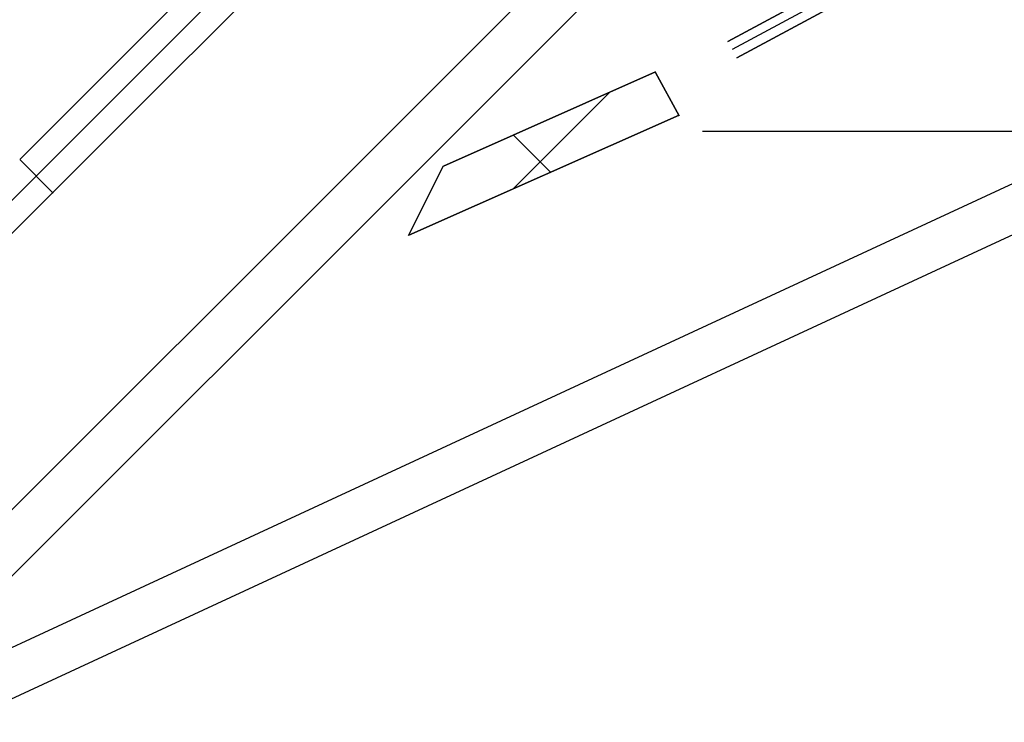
# Model space of a CAD drawing. Header units: millimetres. Extents: x -1690 to 192, y -898 to 54.
# Tile 243 of 256: x 138 to 170, y 18 to 40. Entities that reach past the tile are written whole.
import ezdxf

# ---------------------------------------------------------------- set-up
doc = ezdxf.new("R2010")
doc.units = ezdxf.units.MM
doc.header["$MEASUREMENT"] = 0
doc.layers.add('OVIDIO 186x93x72h', color=7, linetype='Continuous')

msp = doc.modelspace()

# ---------------------------------------------------------------- linework, layer by layer
at = {"layer": 'OVIDIO 186x93x72h', "extrusion": (8.002787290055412e-07, 8.002763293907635e-07, 0.9999999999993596)}
for points in [[(138.2304494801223, 35.60510356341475), (155.8989715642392, 53.27357266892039)], [(155.8989715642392, 53.27357266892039), (138.2304494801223, 35.60510356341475)]]:
    msp.add_lwpolyline(points, dxfattribs=at)
at = {"layer": 'OVIDIO 186x93x72h'}
for points in [[(138.7606546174, 35.07489422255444), (156.4307653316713, 52.74500493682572)], [(125.1846461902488, 11.59850731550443), (161.3686376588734, 47.78249878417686)], [(126.2451569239, 10.53799658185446), (162.4365183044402, 46.72935796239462)], [(154.0151880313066, 34.65842050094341), (157.1126024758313, 37.75567167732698)], [(160.0883912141, 36.51315194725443), (172.4813757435, 36.51315194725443)], [(138.76084914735, 35.07469969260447), (120.23465148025, 16.54850202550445)]]:
    msp.add_lwpolyline(points, dxfattribs=at)
at = {"layer": 'OVIDIO 186x93x72h', "extrusion": (0.0004054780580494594, 0.0004054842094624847, 0.9999998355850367)}
for points in [[(156.963736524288, 52.21737572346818), (139.2921401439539, 34.54551415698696)], [(139.2921401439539, 34.54551415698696), (156.963736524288, 52.21737572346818)]]:
    msp.add_lwpolyline(points, dxfattribs=at)
at = {"layer": 'OVIDIO 186x93x72h', "extrusion": (-0.2655070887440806, 0.8812084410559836, -0.3911235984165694)}
for points in [[(-171.9453448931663, 657.2520896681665), (-126.3256090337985, 598.0319654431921)], [(-126.3256090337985, 598.0319654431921), (-171.9453448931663, 657.2520896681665)]]:
    msp.add_lwpolyline(points, dxfattribs=at)
at = {"layer": 'OVIDIO 186x93x72h', "extrusion": (-0.2028516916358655, -0.1089792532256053, 0.973126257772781)}
for points in [[(41.45678108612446, 164.8136896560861), (41.45678108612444, 325.4695341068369)], [(41.45678108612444, 325.4695341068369), (41.45678108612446, 164.8136896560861)]]:
    msp.add_lwpolyline(points, dxfattribs=at)
at = {"layer": 'OVIDIO 186x93x72h', "extrusion": (-0.2653498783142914, 0.8812713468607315, -0.3910885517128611)}
for points in [[(-168.8589784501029, 654.3888211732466), (-170.9743142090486, 657.1363684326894)], [(-170.9743142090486, 657.1363684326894), (-168.8589784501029, 654.3888211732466)]]:
    msp.add_lwpolyline(points, dxfattribs=at)
at = {"layer": 'OVIDIO 186x93x72h', "extrusion": (-0.2028516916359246, -0.1089792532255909, 0.9731262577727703)}
msp.add_lwpolyline([(41.75225108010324, 325.4695341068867), (41.75225108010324, 164.8136896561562)], dxfattribs=at)
at = {"layer": 'OVIDIO 186x93x72h', "extrusion": (-0.2028516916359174, -0.1089792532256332, 0.9731262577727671)}
for points in [[(42.0477210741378, 325.4695341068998), (42.0477210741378, 164.8136896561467)], [(42.0477210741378, 164.8136896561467), (42.0477210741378, 325.4695341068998)]]:
    msp.add_lwpolyline(points, dxfattribs=at)
at = {"layer": 'OVIDIO 186x93x72h', "extrusion": (-0.2653523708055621, 0.8812743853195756, -0.3910800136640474)}
msp.add_lwpolyline([(-168.6492176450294, 646.4297385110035), (-124.3362990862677, 588.8745936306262)], dxfattribs=at)
at = {"layer": 'OVIDIO 186x93x72h', "extrusion": (-0.2655604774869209, 0.8811853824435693, -0.3911393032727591)}
for points in [[(-126.348362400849, 596.592118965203), (-172.6686618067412, 656.7104145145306)], [(-172.6686618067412, 656.7104145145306), (-126.348362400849, 596.592118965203)]]:
    msp.add_lwpolyline(points, dxfattribs=at)
at = {"layer": 'OVIDIO 186x93x72h', "extrusion": (-0.2653521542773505, 0.8812746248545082, -0.3910796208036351)}
msp.add_lwpolyline([(-168.9484996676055, 654.3225912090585), (-170.8743513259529, 656.8239538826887)], dxfattribs=at)
at = {"layer": 'OVIDIO 186x93x72h', "extrusion": (-0.1226097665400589, 0.2760676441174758, 0.9532856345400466)}
msp.add_lwpolyline([(-167.5208280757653, 246.0964163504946), (-167.5208280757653, 244.5964213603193)], dxfattribs=at)
at = {"layer": 'OVIDIO 186x93x72h', "extrusion": (-0.2653515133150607, 0.8812750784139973, -0.3910790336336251)}
for points in [[(-168.8589736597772, 654.3917629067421), (-126.4753255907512, 599.342337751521)], [(-126.4753255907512, 599.342337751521), (-168.8589736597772, 654.3917629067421)]]:
    msp.add_lwpolyline(points, dxfattribs=at)
at = {"layer": 'OVIDIO 186x93x72h', "extrusion": (-0.2028748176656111, -0.1089962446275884, 0.9731195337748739)}
for points in [[(42.45937320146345, 318.9108755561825), (42.45937320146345, 323.9108015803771)], [(42.45937320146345, 323.9108015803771), (42.45937320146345, 318.9108755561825)]]:
    msp.add_lwpolyline(points, dxfattribs=at)
at = {"layer": 'OVIDIO 186x93x72h', "extrusion": (-0.1226096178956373, 0.2760765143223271, 0.9532830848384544)}
for points in [[(-166.404533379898, 246.100149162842), (-166.404533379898, 244.6001498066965)], [(-166.404533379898, 244.6001498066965), (-166.404533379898, 246.100149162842)]]:
    msp.add_lwpolyline(points, dxfattribs=at)
at = {"layer": 'OVIDIO 186x93x72h', "extrusion": (-0.2653579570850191, 0.8812691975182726, -0.3910879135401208)}
for points in [[(-170.7742061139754, 656.5058487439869), (-169.0378461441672, 654.2506198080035)], [(-169.0378461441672, 654.2506198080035), (-170.7742061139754, 656.5058487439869)]]:
    msp.add_lwpolyline(points, dxfattribs=at)
at = {"layer": 'OVIDIO 186x93x72h', "extrusion": (-0.202866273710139, -0.1089886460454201, 0.9731221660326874)}
msp.add_lwpolyline([(43.1704826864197, 318.9038308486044), (43.1704826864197, 323.9037656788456)], dxfattribs=at)
at = {"layer": 'OVIDIO 186x93x72h', "extrusion": (-0.1226098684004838, 0.276088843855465, 0.9532794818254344)}
msp.add_lwpolyline([(-163.9791020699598, 246.1056790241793), (-163.9791020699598, 244.6056793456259)], dxfattribs=at)
at = {"layer": 'OVIDIO 186x93x72h', "extrusion": (-0.2653515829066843, 0.8812750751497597, -0.3910789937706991)}
for points in [[(-126.6541006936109, 599.204337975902), (-169.0379344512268, 654.2539840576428)], [(-169.0379344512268, 654.2539840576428), (-126.6541006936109, 599.204337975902)]]:
    msp.add_lwpolyline(points, dxfattribs=at)
at = {"layer": 'OVIDIO 186x93x72h', "extrusion": (-0.2028719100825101, -0.1089945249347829, 0.9731203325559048)}
for points in [[(43.88517247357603, 323.9085506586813), (43.88517247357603, 318.9086070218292)], [(43.88517247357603, 318.9086070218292), (43.88517247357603, 323.9085506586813)]]:
    msp.add_lwpolyline(points, dxfattribs=at)
at = {"layer": 'OVIDIO 186x93x72h', "extrusion": (-7.099553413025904e-06, -3.152902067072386e-06, 0.9999999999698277)}
for points in [[(151.7972903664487, 35.39514875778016), (158.5858132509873, 38.40992258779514)], [(158.5858132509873, 38.40992258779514), (151.7972903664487, 35.39514875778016)]]:
    msp.add_lwpolyline(points, dxfattribs=at)
at = {"layer": 'OVIDIO 186x93x72h', "extrusion": (0.05815120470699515, 0.986823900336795, -0.1509868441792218)}
for points in [[(-156.0467485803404, 716.3469008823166), (-157.4996924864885, 712.6241077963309)], [(-157.4996924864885, 712.6241077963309), (-156.0467485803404, 716.3469008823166)]]:
    msp.add_lwpolyline(points, dxfattribs=at)
at = {"layer": 'OVIDIO 186x93x72h', "extrusion": (-9.93299705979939e-06, 1.824367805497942e-05, 0.9999999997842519)}
for points in [[(158.587845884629, 38.3945732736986), (159.3427188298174, 37.00811771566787)], [(159.3427188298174, 37.00811771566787), (158.587845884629, 38.3945732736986)]]:
    msp.add_lwpolyline(points, dxfattribs=at)
at = {"layer": 'OVIDIO 186x93x72h', "extrusion": (-0.1226098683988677, 0.2760888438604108, 0.9532794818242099)}
msp.add_lwpolyline([(-161.0367198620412, 246.1056998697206), (-161.0367198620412, 244.6056995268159)], dxfattribs=at)
at = {"layer": 'OVIDIO 186x93x72h', "extrusion": (-0.2653523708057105, 0.8812743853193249, -0.3910800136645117)}
msp.add_lwpolyline([(-159.0073721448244, 607.9248539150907), (-117.1396566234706, 553.545622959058)], dxfattribs=at)
at = {"layer": 'OVIDIO 186x93x72h', "extrusion": (0.05815167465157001, 0.9868237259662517, -0.1509878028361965)}
msp.add_lwpolyline([(-156.4642881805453, 716.2457338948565), (-157.8277898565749, 712.7521200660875)], dxfattribs=at)
at = {"layer": 'OVIDIO 186x93x72h', "extrusion": (-0.1226087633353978, 0.2760856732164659, 0.9532805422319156)}
for points in [[(-161.5531604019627, 244.6034823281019), (-161.5531604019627, 246.1034842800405)], [(-161.5531604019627, 246.1034842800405), (-161.5531604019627, 244.6034823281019)]]:
    msp.add_lwpolyline(points, dxfattribs=at)
at = {"layer": 'OVIDIO 186x93x72h', "extrusion": (-0.2357022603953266, -0.2357022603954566, 0.9428090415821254)}
msp.add_lwpolyline([(95.66971142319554, 268.8695669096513), (95.66971142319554, 377.947370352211)], dxfattribs=at)
at = {"layer": 'OVIDIO 186x93x72h', "extrusion": (-7.099553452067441e-06, -3.152902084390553e-06, 0.9999999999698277)}
for points in [[(159.3406861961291, 37.02346703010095), (150.6909466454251, 33.18212939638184)], [(150.6909466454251, 33.18212939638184), (159.3406861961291, 37.02346703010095)]]:
    msp.add_lwpolyline(points, dxfattribs=at)
at = {"layer": 'OVIDIO 186x93x72h', "extrusion": (0.05815135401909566, 0.9868238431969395, -0.1509871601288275)}
for points in [[(-158.1559237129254, 712.8802064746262), (-156.8818662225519, 716.1446476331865)], [(-156.8818662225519, 716.1446476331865), (-158.1559237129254, 712.8802064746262)]]:
    msp.add_lwpolyline(points, dxfattribs=at)
at = {"layer": 'OVIDIO 186x93x72h', "extrusion": (0, 1, 0)}
for points in [[(-172.4813757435, 714.5114148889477), (-160.0883912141, 714.5114148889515)], [(-160.0883912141, 717.1946964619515), (-172.4813757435, 717.1946964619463)]]:
    msp.add_lwpolyline(points, dxfattribs=at)
at = {"layer": 'OVIDIO 186x93x72h', "extrusion": (1, 0, 0)}
for points in [[(37.18397234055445, 714.5114148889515), (35.84233155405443, 717.1946964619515)], [(35.84233155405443, 717.1946964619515), (37.18397234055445, 714.5114148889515)], [(35.842331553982, 717.1946964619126), (37.18397234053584, 714.5114148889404)], [(36.81909555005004, 714.328976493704), (35.47745476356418, 717.0122580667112)], [(34.14179546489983, 712.9903264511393), (32.80015467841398, 715.6736080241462)]]:
    msp.add_lwpolyline(points, dxfattribs=at)
at = {"layer": 'OVIDIO 186x93x72h', "extrusion": (0.213728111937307, -0.3182640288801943, 0.9235953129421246)}
msp.add_lwpolyline([(153.6317622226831, 220.0019618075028), (153.6317622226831, 219.050214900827)], dxfattribs=at)
at = {"layer": 'OVIDIO 186x93x72h', "extrusion": (-0.2028623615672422, -0.1089862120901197, 0.9731232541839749)}
msp.add_lwpolyline([(43.88324013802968, 318.9007740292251), (43.88324013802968, 308.8586443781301)], dxfattribs=at)
at = {"layer": 'OVIDIO 186x93x72h', "extrusion": (-1.531110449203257e-05, 1.531191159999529e-05, 0.9999999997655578)}
msp.add_lwpolyline([(155.2403624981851, 35.18665662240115), (154.0481788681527, 36.37890309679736)], dxfattribs=at)
at = {"layer": 'OVIDIO 186x93x72h', "extrusion": (0.2137306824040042, -0.3182670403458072, 0.9235936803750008)}
msp.add_lwpolyline([(153.2577099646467, 220.0046989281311), (153.2577099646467, 219.0529444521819)], dxfattribs=at)
at = {"layer": 'OVIDIO 186x93x72h', "extrusion": (0.999999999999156, 5.809963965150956e-07, -1.161986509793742e-06)}
for points in [[(36.45412939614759, 714.14673133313), (35.11248467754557, 716.8300062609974)], [(35.11248467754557, 716.8300062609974), (36.45412939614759, 714.14673133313)]]:
    msp.add_lwpolyline(points, dxfattribs=at)
at = {"layer": 'OVIDIO 186x93x72h', "extrusion": (-0.2357022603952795, -0.2357022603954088, 0.9428090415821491)}
msp.add_lwpolyline([(96.6183947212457, 377.9473703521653), (96.6183947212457, 268.8695669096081)], dxfattribs=at)
at = {"layer": 'OVIDIO 186x93x72h', "extrusion": (-0.2028516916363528, -0.1089792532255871, 0.9731262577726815)}
msp.add_lwpolyline([(44.47344074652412, 318.89238661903), (44.47344074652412, 308.8502569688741)], dxfattribs=at)
at = {"layer": 'OVIDIO 186x93x72h', "extrusion": (0.2137306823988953, -0.3182670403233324, 0.9235936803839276)}
msp.add_lwpolyline([(152.8837270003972, 219.0529444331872), (152.8837270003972, 220.0046989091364)], dxfattribs=at)
at = {"layer": 'OVIDIO 186x93x72h', "extrusion": (0.007397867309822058, -0.007397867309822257, 0.9999452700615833)}
for points in [[(139.3068149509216, 34.53160120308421), (138.246094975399, 35.59226312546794)], [(138.246094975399, 35.59226312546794), (139.3068149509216, 34.53160120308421)]]:
    msp.add_lwpolyline(points, dxfattribs=at)
at = {"layer": 'OVIDIO 186x93x72h', "extrusion": (-0.2028662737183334, -0.1089886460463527, 0.9731221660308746)}
for points in [[(40.66014001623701, 308.9627660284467), (40.66014001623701, 311.62622381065)], [(40.66014001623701, 311.62622381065), (40.66014001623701, 308.9627660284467)]]:
    msp.add_lwpolyline(points, dxfattribs=at)
at = {"layer": 'OVIDIO 186x93x72h', "extrusion": (3.067445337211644e-06, 6.135810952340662e-06, 0.9999999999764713)}
for points in [[(151.7899968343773, 35.3884852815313), (150.6836531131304, 33.17546591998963)], [(150.6836531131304, 33.17546591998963), (151.7899968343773, 35.3884852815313)]]:
    msp.add_lwpolyline(points, dxfattribs=at)
at = {"layer": 'OVIDIO 186x93x72h', "extrusion": (0.9998841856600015, 0.0002316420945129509, -0.01521714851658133)}
msp.add_lwpolyline([(35.05636142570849, -0.530381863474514), (24.51021147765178, 692.1923472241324)], dxfattribs=at)
at = {"layer": 'OVIDIO 186x93x72h', "extrusion": (-0.2028516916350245, -0.1089792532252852, 0.9731262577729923)}
msp.add_lwpolyline([(45.06438073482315, 308.8502569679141), (45.06438073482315, 318.89238661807)], dxfattribs=at)
at = {"layer": 'OVIDIO 186x93x72h', "extrusion": (-0.235702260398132, -0.2357022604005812, 0.942809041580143)}
msp.add_lwpolyline([(94.36872539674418, 365.6213327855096), (94.3687253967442, 260.2133463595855)], dxfattribs=at)
at = {"layer": 'OVIDIO 186x93x72h', "extrusion": (-0.1226098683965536, 0.2760888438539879, 0.9532794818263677)}
msp.add_lwpolyline([(-151.8001192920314, 245.6209453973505), (-151.8001192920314, 244.60570196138)], dxfattribs=at)
at = {"layer": 'OVIDIO 186x93x72h', "extrusion": (-0.2357022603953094, -0.2357022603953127, 0.9428090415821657)}
msp.add_lwpolyline([(98.51576131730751, 268.8695669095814), (98.51576131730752, 377.9473703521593)], dxfattribs=at)
at = {"layer": 'OVIDIO 186x93x72h', "extrusion": (-0.2357022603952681, -0.2357022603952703, 0.9428090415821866)}
msp.add_lwpolyline([(99.46444461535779, 377.9473703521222), (99.46444461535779, 268.8695669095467)], dxfattribs=at)
at = {"layer": 'OVIDIO 186x93x72h', "extrusion": (0.0003781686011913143, 0.0003781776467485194, 0.9999998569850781)}
for points in [[(139.2920694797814, 34.54544536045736), (120.7660894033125, 16.01902480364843)], [(120.7660894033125, 16.01902480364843), (139.2920694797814, 34.54544536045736)]]:
    msp.add_lwpolyline(points, dxfattribs=at)
at = {"layer": 'OVIDIO 186x93x72h', "extrusion": (0.05870066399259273, 0.9840532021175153, -0.1679092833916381)}
for points in [[(-149.1477941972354, 708.3485999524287), (-147.209211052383, 713.8053581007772)], [(-147.209211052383, 713.8053581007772), (-149.1477941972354, 708.3485999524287)]]:
    msp.add_lwpolyline(points, dxfattribs=at)
at = {"layer": 'OVIDIO 186x93x72h', "extrusion": (-0.1226098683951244, 0.2760888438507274, 0.9532794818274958)}
for points in [[(-150.5078336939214, 244.6057019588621), (-150.5078336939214, 246.1057019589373)], [(-150.5078336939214, 246.1057019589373), (-150.5078336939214, 244.6057019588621)]]:
    msp.add_lwpolyline(points, dxfattribs=at)
at = {"layer": 'OVIDIO 186x93x72h', "extrusion": (-0.2028662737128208, -0.1089886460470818, 0.9731221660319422)}
msp.add_lwpolyline([(41.37308632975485, 308.9627660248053), (41.37308632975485, 310.6424236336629)], dxfattribs=at)
at = {"layer": 'OVIDIO 186x93x72h', "extrusion": (-0.2357022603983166, -0.2357022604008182, 0.9428090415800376)}
msp.add_lwpolyline([(93.59196606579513, 362.6118634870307), (93.59196606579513, 258.0715017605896)], dxfattribs=at)
at = {"layer": 'OVIDIO 186x93x72h', "extrusion": (0.0002316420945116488, 0.9998841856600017, 0.01521714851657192)}
msp.add_lwpolyline([(-138.5647627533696, -3.156485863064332), (-149.106012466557, 689.244371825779)], dxfattribs=at)
at = {"layer": 'OVIDIO 186x93x72h', "extrusion": (0.05870066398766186, 0.9840532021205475, -0.1679092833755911)}
msp.add_lwpolyline([(-149.4763703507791, 708.4653308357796), (-147.5377872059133, 713.9220889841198)], dxfattribs=at)
at = {"layer": 'OVIDIO 186x93x72h', "extrusion": (-0.1226098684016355, 0.2760888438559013, 0.95327948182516)}
msp.add_lwpolyline([(-151.1581606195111, 246.1057019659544), (-151.1581606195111, 244.6057019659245)], dxfattribs=at)
at = {"layer": 'OVIDIO 186x93x72h', "extrusion": (-0.2028662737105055, -0.1089886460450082, 0.9731221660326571)}
for points in [[(42.45755028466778, 251.4805748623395), (42.45755028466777, 308.8617011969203)], [(42.45755028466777, 308.8617011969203), (42.45755028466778, 251.4805748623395)]]:
    msp.add_lwpolyline(points, dxfattribs=at)
at = {"layer": 'OVIDIO 186x93x72h', "extrusion": (-0.2028662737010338, -0.1089886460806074, 0.9731221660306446)}
for points in [[(42.0860326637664, 309.6586234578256), (42.0860326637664, 308.9627660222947)], [(42.0860326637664, 308.9627660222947), (42.0860326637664, 309.6586234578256)]]:
    msp.add_lwpolyline(points, dxfattribs=at)
at = {"layer": 'OVIDIO 186x93x72h', "extrusion": (-0.1226187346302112, 0.2761142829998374, 0.9532709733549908)}
for points in [[(-151.8087167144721, 246.1234717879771), (-151.8087167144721, 244.6234717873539)], [(-151.8087167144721, 244.6234717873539), (-151.8087167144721, 246.1234717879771)]]:
    msp.add_lwpolyline(points, dxfattribs=at)
at = {"layer": 'OVIDIO 186x93x72h', "extrusion": (0.05870066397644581, 0.9840531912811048, -0.1679093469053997)}
for points in [[(-147.8663633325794, 714.038814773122), (-149.8049312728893, 708.5820974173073)], [(-149.8049312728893, 708.5820974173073), (-147.8663633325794, 714.038814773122)]]:
    msp.add_lwpolyline(points, dxfattribs=at)
at = {"layer": 'OVIDIO 186x93x72h', "extrusion": (-0.2028662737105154, -0.1089886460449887, 0.9731221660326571)}
msp.add_lwpolyline([(43.17049659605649, 251.4805748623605), (43.17049659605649, 308.8617011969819)], dxfattribs=at)
at = {"layer": 'OVIDIO 186x93x72h', "extrusion": (-0.2028626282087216, -0.1089862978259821, 0.9731231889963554)}
for points in [[(43.8832073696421, 251.4777138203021), (43.8832073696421, 308.8588401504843)], [(43.8832073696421, 308.8588401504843), (43.8832073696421, 251.4777138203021)]]:
    msp.add_lwpolyline(points, dxfattribs=at)
at = {"layer": 'OVIDIO 186x93x72h', "extrusion": (0.9999999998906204, -6.614194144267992e-06, 1.32292026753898e-05)}
msp.add_lwpolyline([(31.83035514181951, 711.8319834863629), (30.48873654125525, 714.5153858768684)], dxfattribs=at)
at = {"layer": 'OVIDIO 186x93x72h', "extrusion": (0.8811853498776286, -0.2655605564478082, -0.3911393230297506)}
for points in [[(80.37110066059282, 723.9573285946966), (34.050820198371, 663.8390746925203)], [(34.050820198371, 663.8390746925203), (80.37110066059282, 723.9573285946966)]]:
    msp.add_lwpolyline(points, dxfattribs=at)
at = {"layer": 'OVIDIO 186x93x72h', "extrusion": (0.8812084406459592, -0.2655070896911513, -0.3911235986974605)}
for points in [[(34.01726214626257, 665.2739588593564), (79.63699318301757, 724.494076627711)], [(79.63699318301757, 724.494076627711), (34.01726214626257, 665.2739588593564)]]:
    msp.add_lwpolyline(points, dxfattribs=at)
at = {"layer": 'OVIDIO 186x93x72h', "extrusion": (0.8812743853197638, -0.2653523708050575, -0.3910800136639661)}
msp.add_lwpolyline([(33.50719145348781, 655.0028838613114), (77.82005893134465, 712.5579623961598)], dxfattribs=at)
at = {"layer": 'OVIDIO 186x93x72h', "extrusion": (-0.1089792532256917, -0.2028516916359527, 0.9731262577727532)}
for points in [[(144.8035238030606, 270.732145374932), (144.8035238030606, 110.0763009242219)], [(144.8035238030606, 110.0763009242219), (144.8035238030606, 270.732145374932)]]:
    msp.add_lwpolyline(points, dxfattribs=at)
at = {"layer": 'OVIDIO 186x93x72h', "extrusion": (-0.1089792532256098, -0.2028516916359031, 0.9731262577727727)}
msp.add_lwpolyline([(145.0989937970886, 270.7321453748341), (145.0989937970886, 110.0763009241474)], dxfattribs=at)
at = {"layer": 'OVIDIO 186x93x72h', "extrusion": (-0.1089792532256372, -0.2028516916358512, 0.9731262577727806)}
for points in [[(145.3944637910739, 110.0763009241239), (145.3944637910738, 270.7321453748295)], [(145.3944637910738, 270.7321453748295), (145.3944637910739, 110.0763009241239)]]:
    msp.add_lwpolyline(points, dxfattribs=at)
at = {"layer": 'OVIDIO 186x93x72h', "extrusion": (0.8812743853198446, -0.2653523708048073, -0.3910800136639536)}
msp.add_lwpolyline([(31.6442408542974, 615.7906753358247), (73.51194346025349, 670.1698895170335)], dxfattribs=at)
at = {"layer": 'OVIDIO 186x93x72h', "extrusion": (0.8812750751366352, -0.2653515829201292, -0.3910789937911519)}
for points in [[(76.69818514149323, 721.4817138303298), (34.31452994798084, 666.4322996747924)], [(34.31452994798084, 666.4322996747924), (76.69818514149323, 721.4817138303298)]]:
    msp.add_lwpolyline(points, dxfattribs=at)
at = {"layer": 'OVIDIO 186x93x72h', "extrusion": (0.8812750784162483, -0.2653515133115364, -0.391079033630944)}
for points in [[(76.51921172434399, 721.6194968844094), (34.13538483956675, 666.5698394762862)], [(34.13538483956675, 666.5698394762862), (76.51921172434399, 721.6194968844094)]]:
    msp.add_lwpolyline(points, dxfattribs=at)
at = {"layer": 'OVIDIO 186x93x72h', "extrusion": (-0.04629577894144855, -0.02146384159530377, 0.9986971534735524)}
msp.add_lwpolyline([(39.90756268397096, 79.46661039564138), (39.90756268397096, 179.9778287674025)], dxfattribs=at)
at = {"layer": 'OVIDIO 186x93x72h', "extrusion": (0.4948070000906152, 0.4726049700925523, 0.7292534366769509)}
msp.add_lwpolyline([(-84.6515659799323, 381.5918841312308), (-84.65263722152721, 381.6379583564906), (-84.65228895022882, 381.6841996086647), (-84.65050822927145, 381.7305425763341), (-84.6472861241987, 381.7769208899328), (-84.64261779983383, 381.8232674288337), (-84.63650258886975, 381.8695146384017), (-84.62894403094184, 381.9155948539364), (-84.61994988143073, 381.961440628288), (-84.60953208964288, 382.0069850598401), (-84.59770674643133, 382.0521621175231), (-84.5844940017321, 382.0969069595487), (-84.56991795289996, 382.1411562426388), (-84.55400650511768, 382.1848484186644), (-84.53679120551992, 382.2279240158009), (-84.51830705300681, 382.2703259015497), (-84.49859228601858, 382.3119995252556)], dxfattribs=at)
at = {"layer": 'OVIDIO 186x93x72h', "extrusion": (-0.04629577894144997, -0.02146384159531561, 0.9986971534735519)}
msp.add_lwpolyline([(41.39375177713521, 78.49837837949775), (41.39375177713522, 179.8028227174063)], dxfattribs=at)
at = {"layer": 'OVIDIO 186x93x72h', "extrusion": (0.4948070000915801, 0.4726049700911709, 0.7292534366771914)}
msp.add_lwpolyline([(-86.15082848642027, 381.5442909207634), (-86.15265145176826, 381.6358449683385), (-86.15167145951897, 381.727713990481), (-86.1478640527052, 381.8197698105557), (-86.14121258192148, 381.9118822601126), (-86.13170838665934, 382.0039197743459), (-86.11935092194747, 382.0957500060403), (-86.10414782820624, 382.1872404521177), (-86.08611494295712, 382.278259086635), (-86.06527625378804, 382.368674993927), (-86.0416637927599, 382.4583589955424), (-86.01531747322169, 382.5471842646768), (-85.98628487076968, 382.6350269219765), (-85.95462095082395, 382.7217666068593), (-85.9203877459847, 382.8072870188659), (-85.8836539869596, 382.8914764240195), (-85.84449469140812, 382.9742281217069)], dxfattribs=at)
at = {"layer": 'OVIDIO 186x93x72h', "extrusion": (-0.1089792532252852, -0.2028516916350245, 0.9731262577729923)}
msp.add_lwpolyline([(141.78686414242, 264.1549978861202), (141.78686414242, 254.1128682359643)], dxfattribs=at)
at = {"layer": 'OVIDIO 186x93x72h', "extrusion": (-0.1089792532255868, -0.2028516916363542, 0.9731262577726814)}
msp.add_lwpolyline([(142.3778041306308, 264.1549978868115), (142.3778041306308, 254.1128682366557)], dxfattribs=at)

doc.saveas('drawing.dxf')
